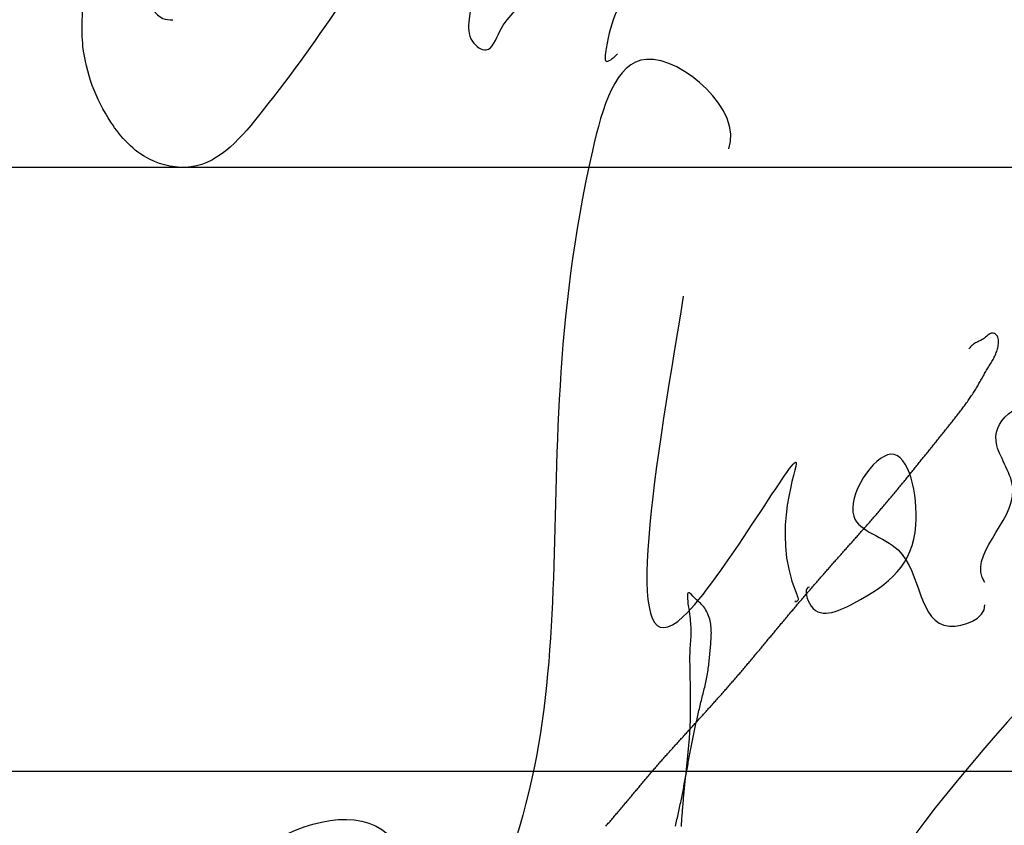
# Model space of a CAD drawing. Header units: millimetres. Extents: x 523431 to 527346, y -48565 to -47721.
# Tile 174 of 217: x 525923.39 to 525931.55, y -47993.19 to -47986.52. Entities that reach past the tile are written whole.
import ezdxf

# ---------------------------------------------------------------- set-up
doc = ezdxf.new("R2010")
doc.units = ezdxf.units.MM
doc.layers.add('ПОДПИСЬ', color=7, linetype='Continuous')

# ---------------------------------------------------------------- blocks, each defined once
blk = doc.blocks.new('A$C0BD840A7')
at = {"color": 5}
for points, start_tangent, end_tangent in [([(4.6109, 9.5897), (3.9309, 10.3285), (3.4819, 9.5712), (2.3569, 2.7773), (1.0659, 1.7115), (-0.0007, 2.7212), (1.7395, 3.9553), (2.1043, 3.0016)], (0.355599, 0.934638), (0, -1)), ([(6.7322, 5.9997), (6.9638, 6.7648), (6.8311, 7.132), (8.2398, 7.6625), (5.225, 1.9005), (6.0172, 0.1088), (10.0616, 1.2755)], (-0.576065, 0.817404), (1, 0)), ([(5.2789, 5.9607), (5.2789, 5.8287), (5.6459, 5.8287), (6.1597, 6.4741), (5.9542, 7.0609), (5.6459, 6.5475), (6.0129, 6.2688), (6.4386, 5.6379), (6.7322, 5.814)], (-1, 0), (0, 1))]:
    blk.add_spline(points, degree=3, dxfattribs=dict(at, start_tangent=start_tangent, end_tangent=end_tangent))
at = {"color": 5, "start_tangent": (-0.346197, 0.938162)}
blk.add_spline([(4.2345, 8.3685), (4.2345, 5.7174), (5.168, 6.9938), (5.168, 5.9138), (5.168, 5.842), (5.1593, 5.842), (5.1712, 5.842)], degree=3, dxfattribs=at)
blk = doc.blocks.new('Сизякова М.А.')
at = {"color": 0, "linetype": 'ByBlock', "lineweight": -2, "ltscale": 0.5}
for points in [[(9.512, 13.895), (9.274, 14.098), (8.833, 14.068), (8.343, 13.578), (7.483, 11.978), (6.574, 9.177), (5.371, 5.596), (4.168, 2.553), (2.838, 0.354), (1.482, -1.513), (0.305, -2.434), (-0.386, -2.306), (-1.026, -1.692), (-1.486, -0.439), (-1.461, 0.456), (-1.243, 1.017), (-0.929, 1.092), (-0.628, 0.854), (-0.427, 0.389), (-0.163, 0.025), (0, 0)], [(9.153, 9.985), (8.887, 10.144), (8.605, 9.914), (7.756, 7.83), (6.83, 5.378), (5.869, 2.694), (5.078, 0.744), (4.908, 0.01), (4.964, -0.357), (5.191, -0.499), (5.417, -0.188), (5.671, 0.151), (6.689, 1.197), (7.904, 2.666), (9.261, 4.389), (10.25, 5.971), (11.409, 7.892), (12.003, 9.05), (12.342, 9.7), (12.427, 10.209), (12.144, 10.124), (11.522, 8.994), (11.311, 8.548), (9.554, 4.598), (8.169, 1.831), (7.566, 0.59), (7.176, -0.475), (7.176, -0.686), (7.367, -0.564)]]:
    blk.add_spline(points, degree=3, dxfattribs=at)

msp = doc.modelspace()

# ---------------------------------------------------------------- linework, layer by layer
for p, q in [((525947.2903, -47987.7462), (525882.2903, -47987.7462)), ((525947.2903, -47992.7462), (525882.2903, -47992.7462))]:
    msp.add_line(p, q)
at = {"color": 174}
for p, q in [((525931.3726, -47989.1647), (525931.3632, -47989.1704)), ((525931.3818, -47989.1583), (525931.3726, -47989.1647)), ((525931.3909, -47989.1512), (525931.3818, -47989.1583)), ((525931.3998, -47989.1436), (525931.3909, -47989.1512)), ((525931.4087, -47989.136), (525931.3998, -47989.1436)), ((525931.4176, -47989.1292), (525931.4087, -47989.136)), ((525931.4266, -47989.1234), (525931.4176, -47989.1292)), ((525931.4358, -47989.1193), (525931.4266, -47989.1234)), ((525931.4452, -47989.1173), (525931.4358, -47989.1193)), ((525931.4549, -47989.1179), (525931.4452, -47989.1173)), ((525931.4648, -47989.1213), (525931.4549, -47989.1179)), ((525931.4741, -47989.127), (525931.4648, -47989.1213)), ((525931.4822, -47989.1344), (525931.4741, -47989.127)), ((525931.4885, -47989.143), (525931.4822, -47989.1344)), ((525931.493, -47989.1525), (525931.4885, -47989.143)), ((525931.4959, -47989.1626), (525931.493, -47989.1525)), ((525931.4975, -47989.1733), (525931.4959, -47989.1626)), ((525931.2599, -47989.2387), (525931.2528, -47989.2466)), ((525931.2672, -47989.2308), (525931.2599, -47989.2387)), ((525931.2746, -47989.2234), (525931.2672, -47989.2308)), ((525931.2823, -47989.2164), (525931.2746, -47989.2234)), ((525931.2903, -47989.2101), (525931.2823, -47989.2164)), ((525931.2987, -47989.2044), (525931.2903, -47989.2101)), ((525931.3074, -47989.1992), (525931.2987, -47989.2044)), ((525931.3164, -47989.1944), (525931.3074, -47989.1992)), ((525931.3256, -47989.1898), (525931.3164, -47989.1944)), ((525931.3349, -47989.1851), (525931.3256, -47989.1898)), ((525931.3443, -47989.1805), (525931.3349, -47989.1851)), ((525931.3538, -47989.1756), (525931.3443, -47989.1805)), ((525931.3632, -47989.1704), (525931.3538, -47989.1756)), ((525931.4891, -47989.2485), (525931.4916, -47989.2383)), ((525931.4916, -47989.2383), (525931.4937, -47989.2278)), ((525931.4937, -47989.2278), (525931.4955, -47989.2172)), ((525931.4955, -47989.2172), (525931.4969, -47989.2064)), ((525931.4969, -47989.2064), (525931.4977, -47989.1954)), ((525931.498, -47989.1843), (525931.4975, -47989.1733)), ((525931.4977, -47989.1954), (525931.498, -47989.1843)), ((525931.4531, -47989.3352), (525931.458, -47989.3258)), ((525931.458, -47989.3258), (525931.4627, -47989.3165)), ((525931.4627, -47989.3165), (525931.4672, -47989.3072)), ((525931.4672, -47989.3072), (525931.4715, -47989.2977)), ((525931.4715, -47989.2977), (525931.4756, -47989.2881)), ((525931.4756, -47989.2881), (525931.4794, -47989.2784)), ((525931.4794, -47989.2784), (525931.4829, -47989.2685)), ((525931.4829, -47989.2685), (525931.4862, -47989.2586)), ((525931.4862, -47989.2586), (525931.4891, -47989.2485)), ((525931.4045, -47989.4166), (525931.4101, -47989.4076)), ((525931.4101, -47989.4076), (525931.4156, -47989.3986)), ((525931.4156, -47989.3986), (525931.4212, -47989.3896)), ((525931.4212, -47989.3896), (525931.4267, -47989.3805)), ((525931.4267, -47989.3805), (525931.4321, -47989.3715)), ((525931.4321, -47989.3715), (525931.4375, -47989.3625)), ((525931.4375, -47989.3625), (525931.4428, -47989.3534)), ((525931.4428, -47989.3534), (525931.448, -47989.3443)), ((525931.448, -47989.3443), (525931.4531, -47989.3352)), ((525931.3568, -47989.4985), (525931.362, -47989.4894)), ((525931.362, -47989.4894), (525931.3672, -47989.4803)), ((525931.3672, -47989.4803), (525931.3724, -47989.471)), ((525931.3724, -47989.471), (525931.3777, -47989.4619)), ((525931.3777, -47989.4619), (525931.3829, -47989.4528)), ((525931.3829, -47989.4528), (525931.3882, -47989.4438)), ((525931.3882, -47989.4438), (525931.3936, -47989.4347)), ((525931.3936, -47989.4347), (525931.3991, -47989.4256)), ((525931.3991, -47989.4256), (525931.4045, -47989.4166)), ((525931.3093, -47989.5802), (525931.3148, -47989.5711)), ((525931.3148, -47989.5711), (525931.3202, -47989.5622)), ((525931.3202, -47989.5622), (525931.3255, -47989.5532)), ((525931.3255, -47989.5532), (525931.3308, -47989.5441)), ((525931.3308, -47989.5441), (525931.336, -47989.5351)), ((525931.336, -47989.5351), (525931.3413, -47989.526)), ((525931.3413, -47989.526), (525931.3465, -47989.5168)), ((525931.3465, -47989.5168), (525931.3516, -47989.5076)), ((525931.3516, -47989.5076), (525931.3568, -47989.4985)), ((525931.2579, -47989.6593), (525931.2638, -47989.6506)), ((525931.2638, -47989.6506), (525931.2697, -47989.642)), ((525931.2697, -47989.642), (525931.2755, -47989.6332)), ((525931.2755, -47989.6332), (525931.2813, -47989.6245)), ((525931.2813, -47989.6245), (525931.287, -47989.6156)), ((525931.287, -47989.6156), (525931.2926, -47989.6068)), ((525931.2926, -47989.6068), (525931.2982, -47989.598)), ((525931.2982, -47989.598), (525931.3038, -47989.5891)), ((525931.3038, -47989.5891), (525931.3093, -47989.5802)), ((525931.1967, -47989.7447), (525931.203, -47989.7363)), ((525931.203, -47989.7363), (525931.2092, -47989.7278)), ((525931.2092, -47989.7278), (525931.2154, -47989.7194)), ((525931.2154, -47989.7194), (525931.2216, -47989.7108)), ((525931.2216, -47989.7108), (525931.2278, -47989.7023)), ((525931.2278, -47989.7023), (525931.2339, -47989.6938)), ((525931.2339, -47989.6938), (525931.2399, -47989.6852)), ((525931.2399, -47989.6852), (525931.246, -47989.6766)), ((525931.246, -47989.6766), (525931.252, -47989.6679)), ((525931.252, -47989.6679), (525931.2579, -47989.6593)), ((525931.1389, -47989.8199), (525931.1454, -47989.8115)), ((525931.1454, -47989.8115), (525931.1519, -47989.8033)), ((525931.1519, -47989.8033), (525931.1584, -47989.795)), ((525931.1584, -47989.795), (525931.1648, -47989.7866)), ((525931.1648, -47989.7866), (525931.1712, -47989.7783)), ((525931.1712, -47989.7783), (525931.1776, -47989.77)), ((525931.1776, -47989.77), (525931.184, -47989.7615)), ((525931.184, -47989.7615), (525931.1904, -47989.7531)), ((525931.1904, -47989.7531), (525931.1967, -47989.7447)), ((525931.073, -47989.9022), (525931.0797, -47989.894)), ((525931.0797, -47989.894), (525931.0863, -47989.8858)), ((525931.0863, -47989.8858), (525931.0929, -47989.8776)), ((525931.0929, -47989.8776), (525931.0995, -47989.8694)), ((525931.0995, -47989.8694), (525931.1061, -47989.8611)), ((525931.1061, -47989.8611), (525931.1127, -47989.8529)), ((525931.1127, -47989.8529), (525931.1193, -47989.8447)), ((525931.1193, -47989.8447), (525931.1258, -47989.8364)), ((525931.1258, -47989.8364), (525931.1324, -47989.8282)), ((525931.1324, -47989.8282), (525931.1389, -47989.8199)), ((525931.0066, -47989.9842), (525931.0133, -47989.9761)), ((525931.0133, -47989.9761), (525931.0199, -47989.9679)), ((525931.0199, -47989.9679), (525931.0265, -47989.9597)), ((525931.0265, -47989.9597), (525931.0332, -47989.9514)), ((525931.0332, -47989.9514), (525931.0398, -47989.9432)), ((525931.0398, -47989.9432), (525931.0465, -47989.9351)), ((525931.0465, -47989.9351), (525931.0531, -47989.9269)), ((525931.0531, -47989.9269), (525931.0598, -47989.9187)), ((525931.0598, -47989.9187), (525931.0664, -47989.9104)), ((525931.0664, -47989.9104), (525931.073, -47989.9022)), ((525930.9406, -47990.0663), (525930.9472, -47990.0581)), ((525930.9472, -47990.0581), (525930.9538, -47990.0498)), ((525930.9538, -47990.0498), (525930.9604, -47990.0416)), ((525930.9604, -47990.0416), (525930.967, -47990.0335)), ((525930.967, -47990.0335), (525930.9736, -47990.0253)), ((525930.9736, -47990.0253), (525930.9802, -47990.0171)), ((525930.9802, -47990.0171), (525930.9868, -47990.0089)), ((525930.9868, -47990.0089), (525930.9934, -47990.0006)), ((525930.9934, -47990.0006), (525931, -47989.9924)), ((525931, -47989.9924), (525931.0066, -47989.9842)), ((525930.8747, -47990.1483), (525930.8812, -47990.1401)), ((525930.8812, -47990.1401), (525930.8878, -47990.1319)), ((525930.8878, -47990.1319), (525930.8944, -47990.1237)), ((525930.8944, -47990.1237), (525930.901, -47990.1155)), ((525930.901, -47990.1155), (525930.9076, -47990.1074)), ((525930.9076, -47990.1074), (525930.9142, -47990.0991)), ((525930.9142, -47990.0991), (525930.9208, -47990.0909)), ((525930.9208, -47990.0909), (525930.9274, -47990.0827)), ((525930.9274, -47990.0827), (525930.934, -47990.0745)), ((525930.934, -47990.0745), (525930.9406, -47990.0663)), ((525930.8088, -47990.2302), (525930.8154, -47990.2221)), ((525930.8154, -47990.2221), (525930.822, -47990.2139)), ((525930.822, -47990.2139), (525930.8285, -47990.2057)), ((525930.8285, -47990.2057), (525930.8351, -47990.1975)), ((525930.8351, -47990.1975), (525930.8417, -47990.1893)), ((525930.8417, -47990.1893), (525930.8483, -47990.1811)), ((525930.8483, -47990.1811), (525930.8549, -47990.1729)), ((525930.8549, -47990.1729), (525930.8615, -47990.1648)), ((525930.8615, -47990.1648), (525930.8681, -47990.1566)), ((525930.8681, -47990.1566), (525930.8747, -47990.1483)), ((525930.7427, -47990.3119), (525930.7493, -47990.3038)), ((525930.7493, -47990.3038), (525930.7559, -47990.2956)), ((525930.7559, -47990.2956), (525930.7625, -47990.2874)), ((525930.7625, -47990.2874), (525930.7691, -47990.2793)), ((525930.7691, -47990.2793), (525930.7757, -47990.2711)), ((525930.7757, -47990.2711), (525930.7823, -47990.263)), ((525930.7823, -47990.263), (525930.789, -47990.2548)), ((525930.789, -47990.2548), (525930.7956, -47990.2466)), ((525930.7956, -47990.2466), (525930.8022, -47990.2384)), ((525930.8022, -47990.2384), (525930.8088, -47990.2302)), ((525930.6762, -47990.3933), (525930.6828, -47990.3851)), ((525930.6828, -47990.3851), (525930.6895, -47990.377)), ((525930.6895, -47990.377), (525930.6962, -47990.3689)), ((525930.6962, -47990.3689), (525930.7028, -47990.3608)), ((525930.7028, -47990.3608), (525930.7095, -47990.3527)), ((525930.7095, -47990.3527), (525930.7161, -47990.3444)), ((525930.7161, -47990.3444), (525930.7228, -47990.3363)), ((525930.7228, -47990.3363), (525930.7294, -47990.3282)), ((525930.7294, -47990.3282), (525930.736, -47990.3201)), ((525930.736, -47990.3201), (525930.7427, -47990.3119)), ((525930.6091, -47990.474), (525930.6158, -47990.466)), ((525930.6158, -47990.466), (525930.6225, -47990.4579)), ((525930.6225, -47990.4579), (525930.6293, -47990.4499)), ((525930.6293, -47990.4499), (525930.636, -47990.4418)), ((525930.636, -47990.4418), (525930.6427, -47990.4336)), ((525930.6427, -47990.4336), (525930.6494, -47990.4256)), ((525930.6494, -47990.4256), (525930.6561, -47990.4175)), ((525930.6561, -47990.4175), (525930.6628, -47990.4094)), ((525930.6628, -47990.4094), (525930.6695, -47990.4013)), ((525930.6695, -47990.4013), (525930.6762, -47990.3933)), ((525930.5412, -47990.5542), (525930.548, -47990.5462)), ((525930.548, -47990.5462), (525930.5549, -47990.5382)), ((525930.5549, -47990.5382), (525930.5617, -47990.5302)), ((525930.5617, -47990.5302), (525930.5685, -47990.5222)), ((525930.5685, -47990.5222), (525930.5752, -47990.5142)), ((525930.5752, -47990.5142), (525930.582, -47990.5062)), ((525930.582, -47990.5062), (525930.5888, -47990.4982)), ((525930.5888, -47990.4982), (525930.5956, -47990.4901)), ((525930.5956, -47990.4901), (525930.6023, -47990.482)), ((525930.6023, -47990.482), (525930.6091, -47990.474)), ((525930.4657, -47990.6417), (525930.4726, -47990.6337)), ((525930.4726, -47990.6337), (525930.4795, -47990.6258)), ((525930.4795, -47990.6258), (525930.4864, -47990.6179)), ((525930.4864, -47990.6179), (525930.4932, -47990.6099)), ((525930.4932, -47990.6099), (525930.5001, -47990.602)), ((525930.5001, -47990.602), (525930.507, -47990.5941)), ((525930.507, -47990.5941), (525930.5139, -47990.5861)), ((525930.5139, -47990.5861), (525930.5207, -47990.5781)), ((525930.5207, -47990.5781), (525930.5275, -47990.5701)), ((525930.5275, -47990.5701), (525930.5344, -47990.5622)), ((525930.5344, -47990.5622), (525930.5412, -47990.5542)), ((525930.3964, -47990.7208), (525930.4034, -47990.7129)), ((525930.4034, -47990.7129), (525930.4103, -47990.705)), ((525930.4103, -47990.705), (525930.4172, -47990.6971)), ((525930.4172, -47990.6971), (525930.4242, -47990.6892)), ((525930.4242, -47990.6892), (525930.4311, -47990.6812)), ((525930.4311, -47990.6812), (525930.438, -47990.6733)), ((525930.438, -47990.6733), (525930.445, -47990.6654)), ((525930.445, -47990.6654), (525930.4519, -47990.6575)), ((525930.4519, -47990.6575), (525930.4588, -47990.6496)), ((525930.4588, -47990.6496), (525930.4657, -47990.6417)), ((525930.3267, -47990.7995), (525930.3337, -47990.7917)), ((525930.3337, -47990.7917), (525930.3407, -47990.7838)), ((525930.3407, -47990.7838), (525930.3477, -47990.7759)), ((525930.3477, -47990.7759), (525930.3546, -47990.7681)), ((525930.3546, -47990.7681), (525930.3616, -47990.7602)), ((525930.3616, -47990.7602), (525930.3686, -47990.7523)), ((525930.3686, -47990.7523), (525930.3755, -47990.7444)), ((525930.3755, -47990.7444), (525930.3825, -47990.7365)), ((525930.3825, -47990.7365), (525930.3895, -47990.7287)), ((525930.3895, -47990.7287), (525930.3964, -47990.7208)), ((525930.2499, -47990.886), (525930.2569, -47990.8781)), ((525930.2569, -47990.8781), (525930.2639, -47990.8703)), ((525930.2639, -47990.8703), (525930.2708, -47990.8624)), ((525930.2708, -47990.8624), (525930.2778, -47990.8546)), ((525930.2778, -47990.8546), (525930.2848, -47990.8467)), ((525930.2848, -47990.8467), (525930.2918, -47990.8389)), ((525930.2918, -47990.8389), (525930.2988, -47990.831)), ((525930.2988, -47990.831), (525930.3058, -47990.8231)), ((525930.3058, -47990.8231), (525930.3128, -47990.8153)), ((525930.3128, -47990.8153), (525930.3198, -47990.8074)), ((525930.3198, -47990.8074), (525930.3267, -47990.7995)), ((525930.18, -47990.9646), (525930.1869, -47990.9567)), ((525930.1869, -47990.9567), (525930.1939, -47990.9489)), ((525930.1939, -47990.9489), (525930.2009, -47990.941)), ((525930.2009, -47990.941), (525930.2079, -47990.9332)), ((525930.2079, -47990.9332), (525930.2149, -47990.9253)), ((525930.2149, -47990.9253), (525930.2219, -47990.9174)), ((525930.2219, -47990.9174), (525930.2289, -47990.9096)), ((525930.2289, -47990.9096), (525930.2359, -47990.9017)), ((525930.2359, -47990.9017), (525930.2429, -47990.8939)), ((525930.2429, -47990.8939), (525930.2499, -47990.886)), ((525930.1102, -47991.0433), (525930.1172, -47991.0355)), ((525930.1172, -47991.0355), (525930.1241, -47991.0276)), ((525930.1241, -47991.0276), (525930.1311, -47991.0197)), ((525930.1311, -47991.0197), (525930.1381, -47991.0118)), ((525930.1381, -47991.0118), (525930.1451, -47991.0039)), ((525930.1451, -47991.0039), (525930.152, -47990.9961)), ((525930.152, -47990.9961), (525930.159, -47990.9882)), ((525930.159, -47990.9882), (525930.166, -47990.9803)), ((525930.166, -47990.9803), (525930.173, -47990.9725)), ((525930.173, -47990.9725), (525930.18, -47990.9646)), ((525930.0339, -47991.1302), (525930.0408, -47991.1223)), ((525930.0408, -47991.1223), (525930.0477, -47991.1144)), ((525930.0477, -47991.1144), (525930.0547, -47991.1065)), ((525930.0547, -47991.1065), (525930.0616, -47991.0986)), ((525930.0616, -47991.0986), (525930.0685, -47991.0907)), ((525930.0685, -47991.0907), (525930.0755, -47991.0828)), ((525930.0755, -47991.0828), (525930.0824, -47991.0749)), ((525930.0824, -47991.0749), (525930.0894, -47991.067)), ((525930.0894, -47991.067), (525930.0963, -47991.0591)), ((525930.0963, -47991.0591), (525930.1033, -47991.0512)), ((525930.1033, -47991.0512), (525930.1102, -47991.0433)), ((525929.9648, -47991.2095), (525929.9717, -47991.2016)), ((525929.9717, -47991.2016), (525929.9786, -47991.1937)), ((525929.9786, -47991.1937), (525929.9855, -47991.1857)), ((525929.9855, -47991.1857), (525929.9924, -47991.1778)), ((525929.9924, -47991.1778), (525929.9993, -47991.1699)), ((525929.9993, -47991.1699), (525930.0062, -47991.1619)), ((525930.0062, -47991.1619), (525930.0131, -47991.154)), ((525930.0131, -47991.154), (525930.02, -47991.1461)), ((525930.02, -47991.1461), (525930.027, -47991.1382)), ((525930.027, -47991.1382), (525930.0339, -47991.1302)), ((525928.9234, -47991.2761), (525928.922, -47991.2868)), ((525928.9263, -47991.2689), (525928.9234, -47991.2761)), ((525928.9307, -47991.2656), (525928.9263, -47991.2689)), ((525928.9369, -47991.2666), (525928.9307, -47991.2656)), ((525928.945, -47991.2724), (525928.9369, -47991.2666)), ((525928.9549, -47991.2821), (525928.945, -47991.2724)), ((525928.9656, -47991.2935), (525928.9549, -47991.2821)), ((525929.8962, -47991.2892), (525929.903, -47991.2812)), ((525929.903, -47991.2812), (525929.9099, -47991.2732)), ((525929.9099, -47991.2732), (525929.9167, -47991.2652)), ((525929.9167, -47991.2652), (525929.9236, -47991.2573)), ((525929.9236, -47991.2573), (525929.9305, -47991.2493)), ((525929.9305, -47991.2493), (525929.9373, -47991.2414)), ((525929.9373, -47991.2414), (525929.9442, -47991.2334)), ((525929.9442, -47991.2334), (525929.9511, -47991.2254)), ((525929.9511, -47991.2254), (525929.958, -47991.2175)), ((525929.958, -47991.2175), (525929.9648, -47991.2095)), ((525928.922, -47991.2868), (525928.9218, -47991.3004)), ((525928.9218, -47991.3004), (525928.9226, -47991.3165)), ((525928.9226, -47991.3165), (525928.9242, -47991.3348)), ((525928.9242, -47991.3348), (525928.9265, -47991.3546)), ((525928.9265, -47991.3546), (525928.9293, -47991.3756)), ((525928.9765, -47991.3045), (525928.9656, -47991.2935)), ((525928.9873, -47991.3149), (525928.9765, -47991.3045)), ((525928.9981, -47991.3249), (525928.9873, -47991.3149)), ((525929.0087, -47991.3345), (525928.9981, -47991.3249)), ((525929.019, -47991.3439), (525929.0087, -47991.3345)), ((525929.0291, -47991.3534), (525929.019, -47991.3439)), ((525929.0388, -47991.3629), (525929.0291, -47991.3534)), ((525929.0481, -47991.3728), (525929.0388, -47991.3629)), ((525929.8279, -47991.3691), (525929.8347, -47991.3611)), ((525929.8347, -47991.3611), (525929.8415, -47991.3531)), ((525929.8415, -47991.3531), (525929.8484, -47991.3451)), ((525929.8484, -47991.3451), (525929.8552, -47991.3371)), ((525929.8552, -47991.3371), (525929.862, -47991.3291)), ((525929.862, -47991.3291), (525929.8688, -47991.3211)), ((525929.8688, -47991.3211), (525929.8757, -47991.3131)), ((525929.8757, -47991.3131), (525929.8825, -47991.3051)), ((525929.8825, -47991.3051), (525929.8893, -47991.2971)), ((525929.8893, -47991.2971), (525929.8962, -47991.2892)), ((525928.9293, -47991.3756), (525928.9324, -47991.3973)), ((525928.9324, -47991.3973), (525928.9356, -47991.4192)), ((525928.9356, -47991.4192), (525928.9387, -47991.4409)), ((525928.9387, -47991.4409), (525928.9415, -47991.4619)), ((525929.0569, -47991.383), (525929.0481, -47991.3728)), ((525929.0652, -47991.3939), (525929.0569, -47991.383)), ((525929.0728, -47991.4054), (525929.0652, -47991.3939)), ((525929.0798, -47991.4175), (525929.0728, -47991.4054)), ((525929.0863, -47991.4301), (525929.0798, -47991.4175)), ((525929.0921, -47991.4431), (525929.0863, -47991.4301)), ((525929.0974, -47991.4566), (525929.0921, -47991.4431)), ((525929.7601, -47991.4494), (525929.7668, -47991.4414)), ((525929.7668, -47991.4414), (525929.7736, -47991.4333)), ((525929.7736, -47991.4333), (525929.7804, -47991.4253)), ((525929.7804, -47991.4253), (525929.7871, -47991.4173)), ((525929.7871, -47991.4173), (525929.7939, -47991.4092)), ((525929.7939, -47991.4092), (525929.8007, -47991.4012)), ((525929.8007, -47991.4012), (525929.8075, -47991.3932)), ((525929.8075, -47991.3932), (525929.8143, -47991.3852)), ((525929.8143, -47991.3852), (525929.8211, -47991.3771)), ((525929.8211, -47991.3771), (525929.8279, -47991.3691)), ((525928.9415, -47991.4619), (525928.9439, -47991.4819)), ((525928.9439, -47991.4819), (525928.9458, -47991.5009)), ((525928.9458, -47991.5009), (525928.9474, -47991.5188)), ((525928.9474, -47991.5188), (525928.9485, -47991.5358)), ((525929.1021, -47991.4703), (525929.0974, -47991.4566)), ((525929.1062, -47991.4842), (525929.1021, -47991.4703)), ((525929.1097, -47991.4983), (525929.1062, -47991.4842)), ((525929.1126, -47991.5124), (525929.1097, -47991.4983)), ((525929.115, -47991.5266), (525929.1126, -47991.5124)), ((525929.1169, -47991.5407), (525929.115, -47991.5266)), ((525929.6859, -47991.5382), (525929.6926, -47991.5301)), ((525929.6926, -47991.5301), (525929.6993, -47991.522)), ((525929.6993, -47991.522), (525929.7061, -47991.5139)), ((525929.7061, -47991.5139), (525929.7128, -47991.5059)), ((525929.7128, -47991.5059), (525929.7195, -47991.4978)), ((525929.7195, -47991.4978), (525929.7263, -47991.4897)), ((525929.7263, -47991.4897), (525929.733, -47991.4817)), ((525929.733, -47991.4817), (525929.7398, -47991.4736)), ((525929.7398, -47991.4736), (525929.7465, -47991.4655)), ((525929.7465, -47991.4655), (525929.7533, -47991.4575)), ((525929.7533, -47991.4575), (525929.7601, -47991.4494)), ((525928.9485, -47991.5358), (525928.9494, -47991.552)), ((525928.9494, -47991.552), (525928.9499, -47991.5674)), ((525928.9499, -47991.6097), (525928.9494, -47991.6228)), ((525928.9499, -47991.5674), (525928.9501, -47991.5821)), ((525928.9501, -47991.5962), (525928.9499, -47991.6097)), ((525928.9501, -47991.5821), (525928.9501, -47991.5962)), ((525929.1182, -47991.5549), (525929.1169, -47991.5407)), ((525929.1192, -47991.5691), (525929.1182, -47991.5549)), ((525929.1197, -47991.5832), (525929.1192, -47991.5691)), ((525929.1193, -47991.6257), (525929.1197, -47991.6115)), ((525929.1199, -47991.5974), (525929.1197, -47991.5832)), ((525929.1197, -47991.6115), (525929.1199, -47991.5974)), ((525929.6187, -47991.619), (525929.6254, -47991.6109)), ((525929.6254, -47991.6109), (525929.6321, -47991.6029)), ((525929.6321, -47991.6029), (525929.6388, -47991.5948)), ((525929.6388, -47991.5948), (525929.6455, -47991.5867)), ((525929.6455, -47991.5867), (525929.6523, -47991.5786)), ((525929.6523, -47991.5786), (525929.659, -47991.5705)), ((525929.659, -47991.5705), (525929.6657, -47991.5624)), ((525929.6657, -47991.5624), (525929.6724, -47991.5543)), ((525929.6724, -47991.5543), (525929.6791, -47991.5462)), ((525929.6791, -47991.5462), (525929.6859, -47991.5382)), ((525928.9455, -47991.6841), (525928.9446, -47991.696)), ((525928.9465, -47991.6721), (525928.9455, -47991.6841)), ((525928.9473, -47991.6601), (525928.9465, -47991.6721)), ((525928.9481, -47991.6479), (525928.9473, -47991.6601)), ((525928.9489, -47991.6355), (525928.9481, -47991.6479)), ((525928.9494, -47991.6228), (525928.9489, -47991.6355)), ((525929.1144, -47991.6965), (525929.1156, -47991.6824)), ((525929.1156, -47991.6824), (525929.1168, -47991.6682)), ((525929.1168, -47991.6682), (525929.1178, -47991.654)), ((525929.1178, -47991.654), (525929.1186, -47991.6399)), ((525929.1186, -47991.6399), (525929.1193, -47991.6257)), ((525929.5515, -47991.6999), (525929.5582, -47991.6918)), ((525929.5582, -47991.6918), (525929.5649, -47991.6838)), ((525929.5649, -47991.6838), (525929.5716, -47991.6757)), ((525929.5716, -47991.6757), (525929.5784, -47991.6676)), ((525929.5784, -47991.6676), (525929.5851, -47991.6595)), ((525929.5851, -47991.6595), (525929.5918, -47991.6514)), ((525929.5918, -47991.6514), (525929.5985, -47991.6433)), ((525929.5985, -47991.6433), (525929.6052, -47991.6352)), ((525929.6052, -47991.6352), (525929.6119, -47991.6271)), ((525929.6119, -47991.6271), (525929.6187, -47991.619)), ((525928.9406, -47991.7716), (525928.9404, -47991.7853)), ((525928.941, -47991.7583), (525928.9406, -47991.7716)), ((525928.9415, -47991.7452), (525928.941, -47991.7583)), ((525928.9421, -47991.7325), (525928.9415, -47991.7452)), ((525928.9429, -47991.7202), (525928.9421, -47991.7325)), ((525928.9437, -47991.708), (525928.9429, -47991.7202)), ((525928.9446, -47991.696), (525928.9437, -47991.708)), ((525929.1071, -47991.7815), (525929.1083, -47991.7673)), ((525929.1083, -47991.7673), (525929.1095, -47991.7532)), ((525929.1095, -47991.7532), (525929.1107, -47991.739)), ((525929.1107, -47991.739), (525929.1119, -47991.7249)), ((525929.1119, -47991.7249), (525929.1132, -47991.7107)), ((525929.1132, -47991.7107), (525929.1144, -47991.6965)), ((525929.4842, -47991.7807), (525929.4909, -47991.7726)), ((525929.4909, -47991.7726), (525929.4976, -47991.7646)), ((525929.4976, -47991.7646), (525929.5044, -47991.7565)), ((525929.5044, -47991.7565), (525929.5111, -47991.7484)), ((525929.5111, -47991.7484), (525929.5179, -47991.7403)), ((525929.5179, -47991.7403), (525929.5246, -47991.7323)), ((525929.5246, -47991.7323), (525929.5313, -47991.7242)), ((525929.5313, -47991.7242), (525929.538, -47991.7161)), ((525929.538, -47991.7161), (525929.5448, -47991.708)), ((525929.5448, -47991.708), (525929.5515, -47991.6999)), ((525928.9403, -47991.7992), (525928.9402, -47991.8133)), ((525928.9402, -47991.8133), (525928.9403, -47991.8276)), ((525928.9404, -47991.7853), (525928.9403, -47991.7992)), ((525928.9403, -47991.8276), (525928.9404, -47991.8421)), ((525928.9404, -47991.8421), (525928.9406, -47991.8567)), ((525928.9406, -47991.8567), (525928.9408, -47991.8713)), ((525929.0986, -47991.866), (525929.1002, -47991.852)), ((525929.1002, -47991.852), (525929.1018, -47991.8379)), ((525929.1018, -47991.8379), (525929.1032, -47991.8238)), ((525929.1032, -47991.8238), (525929.1045, -47991.8097)), ((525929.1045, -47991.8097), (525929.1058, -47991.7956)), ((525929.1058, -47991.7956), (525929.1071, -47991.7815)), ((525929.4165, -47991.8612), (525929.4233, -47991.8531)), ((525929.4233, -47991.8531), (525929.4301, -47991.8451)), ((525929.4301, -47991.8451), (525929.4368, -47991.8371)), ((525929.4368, -47991.8371), (525929.4436, -47991.829)), ((525929.4436, -47991.829), (525929.4504, -47991.821)), ((525929.4504, -47991.821), (525929.4571, -47991.8129)), ((525929.4571, -47991.8129), (525929.4639, -47991.8049)), ((525929.4639, -47991.8049), (525929.4707, -47991.7968)), ((525929.4707, -47991.7968), (525929.4774, -47991.7888)), ((525929.4774, -47991.7888), (525929.4842, -47991.7807)), ((525928.9408, -47991.8713), (525928.941, -47991.886)), ((525928.941, -47991.886), (525928.9413, -47991.9008)), ((525928.9413, -47991.9008), (525928.9416, -47991.9155)), ((525928.9416, -47991.9155), (525928.942, -47991.9301)), ((525928.942, -47991.9301), (525928.9423, -47991.9447)), ((525929.086, -47991.9499), (525929.0886, -47991.936)), ((525929.0886, -47991.936), (525929.0909, -47991.922)), ((525929.0909, -47991.922), (525929.093, -47991.9081)), ((525929.093, -47991.9081), (525929.095, -47991.8941)), ((525929.095, -47991.8941), (525929.0969, -47991.8801)), ((525929.0969, -47991.8801), (525929.0986, -47991.866)), ((525929.3483, -47991.9412), (525929.3551, -47991.9332)), ((525929.3551, -47991.9332), (525929.362, -47991.9252)), ((525929.362, -47991.9252), (525929.3688, -47991.9172)), ((525929.3688, -47991.9172), (525929.3756, -47991.9092)), ((525929.3756, -47991.9092), (525929.3825, -47991.9012)), ((525929.3825, -47991.9012), (525929.3893, -47991.8932)), ((525929.3893, -47991.8932), (525929.3961, -47991.8852)), ((525929.3961, -47991.8852), (525929.4029, -47991.8772)), ((525929.4029, -47991.8772), (525929.4097, -47991.8692)), ((525929.4097, -47991.8692), (525929.4165, -47991.8612)), ((525928.9423, -47991.9447), (525928.9426, -47991.9593)), ((525928.9426, -47991.9593), (525928.9429, -47991.9738)), ((525928.9429, -47991.9738), (525928.9432, -47991.9882)), ((525928.9432, -47991.9882), (525928.9435, -47992.0026)), ((525928.9435, -47992.0026), (525928.9438, -47992.017)), ((525928.9438, -47992.017), (525928.9441, -47992.0313)), ((525929.0681, -47992.0328), (525929.0714, -47992.0191)), ((525929.0714, -47992.0191), (525929.0745, -47992.0053)), ((525929.0745, -47992.0053), (525929.0776, -47991.9914)), ((525929.0776, -47991.9914), (525929.0806, -47991.9776)), ((525929.0806, -47991.9776), (525929.0834, -47991.9637)), ((525929.0834, -47991.9637), (525929.086, -47991.9499)), ((525929.2794, -47992.0206), (525929.2863, -47992.0127)), ((525929.2863, -47992.0127), (525929.2932, -47992.0047)), ((525929.2932, -47992.0047), (525929.3001, -47991.9968)), ((525929.3001, -47991.9968), (525929.307, -47991.9889)), ((525929.307, -47991.9889), (525929.3139, -47991.9809)), ((525929.3139, -47991.9809), (525929.3208, -47991.973)), ((525929.3208, -47991.973), (525929.3277, -47991.965)), ((525929.3277, -47991.965), (525929.3346, -47991.9571)), ((525929.3346, -47991.9571), (525929.3414, -47991.9491)), ((525929.3414, -47991.9491), (525929.3483, -47991.9412)), ((525928.9441, -47992.0313), (525928.9444, -47992.0456)), ((525928.9444, -47992.0456), (525928.9446, -47992.0599)), ((525928.9446, -47992.0599), (525928.9449, -47992.0741)), ((525928.9449, -47992.0741), (525928.9451, -47992.0883)), ((525928.9451, -47992.0883), (525928.9453, -47992.1025)), ((525929.051, -47992.1017), (525929.0544, -47992.0879)), ((525929.0544, -47992.0879), (525929.0579, -47992.0741)), ((525929.0579, -47992.0741), (525929.0614, -47992.0604)), ((525929.0614, -47992.0604), (525929.0648, -47992.0466)), ((525929.0648, -47992.0466), (525929.0681, -47992.0328)), ((525929.2029, -47992.1073), (525929.2099, -47992.0994)), ((525929.2099, -47992.0994), (525929.2169, -47992.0916)), ((525929.2169, -47992.0916), (525929.2238, -47992.0837)), ((525929.2238, -47992.0837), (525929.2308, -47992.0758)), ((525929.2308, -47992.0758), (525929.2378, -47992.0679)), ((525929.2378, -47992.0679), (525929.2447, -47992.0601)), ((525929.2447, -47992.0601), (525929.2517, -47992.0522)), ((525929.2517, -47992.0522), (525929.2586, -47992.0443)), ((525929.2586, -47992.0443), (525929.2656, -47992.0364)), ((525929.2656, -47992.0364), (525929.2725, -47992.0285)), ((525929.2725, -47992.0285), (525929.2794, -47992.0206)), ((525928.9453, -47992.1025), (525928.9455, -47992.1167)), ((525928.9455, -47992.1167), (525928.9456, -47992.1308)), ((525928.9456, -47992.1308), (525928.9457, -47992.1449)), ((525928.9457, -47992.1449), (525928.9458, -47992.1589)), ((525928.9458, -47992.1589), (525928.9459, -47992.173)), ((525928.9459, -47992.173), (525928.9459, -47992.187)), ((525929.0305, -47992.1842), (525929.0338, -47992.1705)), ((525929.0338, -47992.1705), (525929.0372, -47992.1567)), ((525929.0372, -47992.1567), (525929.0406, -47992.1429)), ((525929.0406, -47992.1429), (525929.044, -47992.1292)), ((525929.044, -47992.1292), (525929.0475, -47992.1154)), ((525929.0475, -47992.1154), (525929.051, -47992.1017)), ((525929.1328, -47992.1857), (525929.1399, -47992.1779)), ((525929.1399, -47992.1779), (525929.1469, -47992.17)), ((525929.1469, -47992.17), (525929.1539, -47992.1622)), ((525929.1539, -47992.1622), (525929.1609, -47992.1544)), ((525929.1609, -47992.1544), (525929.1679, -47992.1465)), ((525929.1679, -47992.1465), (525929.1749, -47992.1387)), ((525929.1749, -47992.1387), (525929.1819, -47992.1309)), ((525929.1819, -47992.1309), (525929.1889, -47992.123)), ((525929.1889, -47992.123), (525929.1959, -47992.1152)), ((525929.1959, -47992.1152), (525929.2029, -47992.1073)), ((525928.9455, -47992.257), (525928.9453, -47992.271)), ((525928.9457, -47992.243), (525928.9455, -47992.257)), ((525928.9458, -47992.229), (525928.9457, -47992.243)), ((525928.9459, -47992.2151), (525928.9458, -47992.229)), ((525928.9459, -47992.187), (525928.9459, -47992.2011)), ((525928.9459, -47992.2011), (525928.9459, -47992.2151)), ((525929.011, -47992.267), (525929.0142, -47992.2532)), ((525929.0142, -47992.2532), (525929.0174, -47992.2394)), ((525929.0174, -47992.2394), (525929.0206, -47992.2256)), ((525929.0206, -47992.2256), (525929.0239, -47992.2118)), ((525929.0239, -47992.2118), (525929.0271, -47992.198)), ((525929.0271, -47992.198), (525929.0305, -47992.1842)), ((525929.0553, -47992.2715), (525929.0624, -47992.2637)), ((525929.0624, -47992.2637), (525929.0694, -47992.2559)), ((525929.0694, -47992.2559), (525929.0765, -47992.2481)), ((525929.0765, -47992.2481), (525929.0835, -47992.2403)), ((525929.0835, -47992.2403), (525929.0906, -47992.2325)), ((525929.0906, -47992.2325), (525929.0976, -47992.2247)), ((525929.0976, -47992.2247), (525929.1047, -47992.2169)), ((525929.1047, -47992.2169), (525929.1117, -47992.2091)), ((525929.1117, -47992.2091), (525929.1188, -47992.2013)), ((525929.1188, -47992.2013), (525929.1258, -47992.1935)), ((525929.1258, -47992.1935), (525929.1328, -47992.1857)), ((525928.9434, -47992.3408), (525928.9429, -47992.3548)), ((525928.9439, -47992.3268), (525928.9434, -47992.3408)), ((525928.9443, -47992.3129), (525928.9439, -47992.3268)), ((525928.9447, -47992.2989), (525928.9443, -47992.3129)), ((525928.945, -47992.2849), (525928.9447, -47992.2989)), ((525928.9453, -47992.271), (525928.945, -47992.2849)), ((525928.9846, -47992.3493), (525928.9916, -47992.3416)), ((525928.9916, -47992.3416), (525928.9987, -47992.3338)), ((525928.9926, -47992.35), (525928.9956, -47992.3361)), ((525928.9956, -47992.3361), (525928.9986, -47992.3223)), ((525928.9986, -47992.3223), (525929.0017, -47992.3085)), ((525928.9987, -47992.3338), (525929.0058, -47992.326)), ((525929.0017, -47992.3085), (525929.0048, -47992.2946)), ((525929.0048, -47992.2946), (525929.0079, -47992.2808)), ((525929.0058, -47992.326), (525929.0129, -47992.3182)), ((525929.0079, -47992.2808), (525929.011, -47992.267)), ((525929.0129, -47992.3182), (525929.02, -47992.3104)), ((525929.02, -47992.3104), (525929.027, -47992.3027)), ((525929.027, -47992.3027), (525929.0341, -47992.2949)), ((525929.0341, -47992.2949), (525929.0412, -47992.2871)), ((525929.0412, -47992.2871), (525929.0482, -47992.2793)), ((525929.0482, -47992.2793), (525929.0553, -47992.2715)), ((525928.9066, -47992.4348), (525928.9137, -47992.427)), ((525928.9137, -47992.427), (525928.9208, -47992.4193)), ((525928.9208, -47992.4193), (525928.9279, -47992.4115)), ((525928.9279, -47992.4115), (525928.9349, -47992.4037)), ((525928.9349, -47992.4037), (525928.942, -47992.396)), ((525928.9392, -47992.4247), (525928.9383, -47992.4388)), ((525928.9401, -47992.4107), (525928.9392, -47992.4247)), ((525928.9409, -47992.3967), (525928.9401, -47992.4107)), ((525928.9416, -47992.3827), (525928.9409, -47992.3967)), ((525928.9423, -47992.3687), (525928.9416, -47992.3827)), ((525928.942, -47992.396), (525928.9491, -47992.3882)), ((525928.9429, -47992.3548), (525928.9423, -47992.3687)), ((525928.9491, -47992.3882), (525928.9562, -47992.3804)), ((525928.9562, -47992.3804), (525928.9633, -47992.3726)), ((525928.9633, -47992.3726), (525928.9704, -47992.3649)), ((525928.9704, -47992.3649), (525928.9775, -47992.3571)), ((525928.975, -47992.4331), (525928.9779, -47992.4192)), ((525928.9775, -47992.3571), (525928.9846, -47992.3493)), ((525928.9779, -47992.4192), (525928.9808, -47992.4053)), ((525928.9808, -47992.4053), (525928.9837, -47992.3915)), ((525928.9837, -47992.3915), (525928.9866, -47992.3776)), ((525928.9866, -47992.3776), (525928.9896, -47992.3638)), ((525928.9896, -47992.3638), (525928.9926, -47992.35)), ((525928.8358, -47992.5126), (525928.8428, -47992.5048)), ((525928.8428, -47992.5048), (525928.8499, -47992.497)), ((525928.8499, -47992.497), (525928.857, -47992.4892)), ((525928.857, -47992.4892), (525928.8641, -47992.4814)), ((525928.8641, -47992.4814), (525928.8712, -47992.4737)), ((525928.8712, -47992.4737), (525928.8782, -47992.4659)), ((525928.8782, -47992.4659), (525928.8853, -47992.4581)), ((525928.8853, -47992.4581), (525928.8924, -47992.4503)), ((525928.8924, -47992.4503), (525928.8995, -47992.4426)), ((525928.8995, -47992.4426), (525928.9066, -47992.4348)), ((525928.933, -47992.509), (525928.9318, -47992.5231)), ((525928.9342, -47992.4949), (525928.933, -47992.509)), ((525928.9353, -47992.4809), (525928.9342, -47992.4949)), ((525928.9363, -47992.4668), (525928.9353, -47992.4809)), ((525928.9374, -47992.4528), (525928.9363, -47992.4668)), ((525928.9383, -47992.4388), (525928.9374, -47992.4528)), ((525928.9583, -47992.5163), (525928.9611, -47992.5025)), ((525928.9611, -47992.5025), (525928.9638, -47992.4886)), ((525928.9638, -47992.4886), (525928.9666, -47992.4747)), ((525928.9666, -47992.4747), (525928.9694, -47992.4608)), ((525928.9694, -47992.4608), (525928.9722, -47992.4469)), ((525928.9722, -47992.4469), (525928.975, -47992.4331)), ((525928.7583, -47992.5985), (525928.7653, -47992.5906)), ((525928.7653, -47992.5906), (525928.7723, -47992.5828)), ((525928.7723, -47992.5828), (525928.7794, -47992.575)), ((525928.7794, -47992.575), (525928.7864, -47992.5672)), ((525928.7864, -47992.5672), (525928.7934, -47992.5594)), ((525928.7934, -47992.5594), (525928.8005, -47992.5515)), ((525928.8005, -47992.5515), (525928.8075, -47992.5438)), ((525928.8075, -47992.5438), (525928.8146, -47992.5359)), ((525928.8146, -47992.5359), (525928.8216, -47992.5282)), ((525928.8216, -47992.5282), (525928.8287, -47992.5204)), ((525928.8287, -47992.5204), (525928.8358, -47992.5126)), ((525928.9266, -47992.5794), (525928.9252, -47992.5935)), ((525928.928, -47992.5653), (525928.9266, -47992.5794)), ((525928.9293, -47992.5512), (525928.928, -47992.5653)), ((525928.9306, -47992.5372), (525928.9293, -47992.5512)), ((525928.9318, -47992.5231), (525928.9306, -47992.5372)), ((525928.9423, -47992.5998), (525928.945, -47992.5859)), ((525928.945, -47992.5859), (525928.9476, -47992.572)), ((525928.9476, -47992.572), (525928.9503, -47992.5581)), ((525928.9503, -47992.5581), (525928.9529, -47992.5441)), ((525928.9529, -47992.5441), (525928.9556, -47992.5302)), ((525928.9556, -47992.5302), (525928.9583, -47992.5163)), ((525928.6886, -47992.6771), (525928.6955, -47992.6692)), ((525928.6955, -47992.6692), (525928.7025, -47992.6613)), ((525928.7025, -47992.6613), (525928.7094, -47992.6535)), ((525928.7094, -47992.6535), (525928.7164, -47992.6456)), ((525928.7164, -47992.6456), (525928.7233, -47992.6377)), ((525928.7233, -47992.6377), (525928.7303, -47992.6299)), ((525928.7303, -47992.6299), (525928.7373, -47992.622)), ((525928.7373, -47992.622), (525928.7443, -47992.6141)), ((525928.7443, -47992.6141), (525928.7513, -47992.6063)), ((525928.7513, -47992.6063), (525928.7583, -47992.5985)), ((525928.918, -47992.6642), (525928.9165, -47992.6783)), ((525928.9195, -47992.65), (525928.918, -47992.6642)), ((525928.921, -47992.6359), (525928.9195, -47992.65)), ((525928.9224, -47992.6218), (525928.921, -47992.6359)), ((525928.9238, -47992.6077), (525928.9224, -47992.6218)), ((525928.9252, -47992.5935), (525928.9238, -47992.6077)), ((525928.9269, -47992.6834), (525928.9294, -47992.6694)), ((525928.9294, -47992.6694), (525928.932, -47992.6555)), ((525928.932, -47992.6555), (525928.9346, -47992.6416)), ((525928.9346, -47992.6416), (525928.9371, -47992.6276)), ((525928.9371, -47992.6276), (525928.9397, -47992.6137)), ((525928.9397, -47992.6137), (525928.9423, -47992.5998)), ((525928.6198, -47992.7566), (525928.6267, -47992.7486)), ((525928.6267, -47992.7486), (525928.6335, -47992.7406)), ((525928.6335, -47992.7406), (525928.6403, -47992.7327)), ((525928.6403, -47992.7327), (525928.6472, -47992.7247)), ((525928.6472, -47992.7247), (525928.6541, -47992.7168)), ((525928.6541, -47992.7168), (525928.661, -47992.7088)), ((525928.661, -47992.7088), (525928.6678, -47992.7009)), ((525928.6678, -47992.7009), (525928.6747, -47992.693)), ((525928.6747, -47992.693), (525928.6817, -47992.685)), ((525928.6817, -47992.685), (525928.6886, -47992.6771)), ((525928.909, -47992.749), (525928.9075, -47992.7631)), ((525928.9105, -47992.7348), (525928.909, -47992.749)), ((525928.912, -47992.7207), (525928.9105, -47992.7348)), ((525928.9116, -47992.767), (525928.9142, -47992.753)), ((525928.9135, -47992.7066), (525928.912, -47992.7207)), ((525928.915, -47992.6924), (525928.9135, -47992.7066)), ((525928.9142, -47992.753), (525928.9167, -47992.7391)), ((525928.9165, -47992.6783), (525928.915, -47992.6924)), ((525928.9167, -47992.7391), (525928.9192, -47992.7252)), ((525928.9192, -47992.7252), (525928.9218, -47992.7112)), ((525928.9218, -47992.7112), (525928.9243, -47992.6973)), ((525928.9243, -47992.6973), (525928.9269, -47992.6834)), ((525928.552, -47992.8368), (525928.5587, -47992.8287)), ((525928.5587, -47992.8287), (525928.5655, -47992.8207)), ((525928.5655, -47992.8207), (525928.5723, -47992.8127)), ((525928.5723, -47992.8127), (525928.579, -47992.8046)), ((525928.579, -47992.8046), (525928.5858, -47992.7966)), ((525928.5858, -47992.7966), (525928.5926, -47992.7886)), ((525928.5926, -47992.7886), (525928.5994, -47992.7806)), ((525928.5994, -47992.7806), (525928.6062, -47992.7726)), ((525928.6062, -47992.7726), (525928.613, -47992.7646)), ((525928.613, -47992.7646), (525928.6198, -47992.7566)), ((525928.9001, -47992.8339), (525928.8986, -47992.848)), ((525928.8987, -47992.8366), (525928.9013, -47992.8227)), ((525928.9015, -47992.8197), (525928.9001, -47992.8339)), ((525928.9013, -47992.8227), (525928.9039, -47992.8088)), ((525928.903, -47992.8056), (525928.9015, -47992.8197)), ((525928.9045, -47992.7914), (525928.903, -47992.8056)), ((525928.9039, -47992.8088), (525928.9065, -47992.7948)), ((525928.906, -47992.7773), (525928.9045, -47992.7914)), ((525928.9075, -47992.7631), (525928.906, -47992.7773)), ((525928.9065, -47992.7948), (525928.9091, -47992.7809)), ((525928.9091, -47992.7809), (525928.9116, -47992.767)), ((525928.4846, -47992.9174), (525928.4913, -47992.9093)), ((525928.4913, -47992.9093), (525928.498, -47992.9012)), ((525928.498, -47992.9012), (525928.5048, -47992.8932)), ((525928.5048, -47992.8932), (525928.5115, -47992.8851)), ((525928.5115, -47992.8851), (525928.5182, -47992.877)), ((525928.5182, -47992.877), (525928.525, -47992.869)), ((525928.525, -47992.869), (525928.5317, -47992.8609)), ((525928.5317, -47992.8609), (525928.5385, -47992.8529)), ((525928.5385, -47992.8529), (525928.5452, -47992.8448)), ((525928.5452, -47992.8448), (525928.552, -47992.8368)), ((525928.8828, -47992.9201), (525928.8855, -47992.9062)), ((525928.8855, -47992.9062), (525928.8882, -47992.8923)), ((525928.8882, -47992.8923), (525928.8909, -47992.8784)), ((525928.8909, -47992.8784), (525928.8935, -47992.8644)), ((525928.8931, -47992.9046), (525928.8918, -47992.9187)), ((525928.8945, -47992.8904), (525928.8931, -47992.9046)), ((525928.8935, -47992.8644), (525928.8961, -47992.8505)), ((525928.8958, -47992.8763), (525928.8945, -47992.8904)), ((525928.8972, -47992.8621), (525928.8958, -47992.8763)), ((525928.8961, -47992.8505), (525928.8987, -47992.8366)), ((525928.8986, -47992.848), (525928.8972, -47992.8621)), ((525928.4105, -47993.0061), (525928.4172, -47992.998)), ((525928.4172, -47992.998), (525928.424, -47992.99)), ((525928.424, -47992.99), (525928.4307, -47992.9819)), ((525928.4307, -47992.9819), (525928.4375, -47992.9738)), ((525928.4375, -47992.9738), (525928.4442, -47992.9658)), ((525928.4442, -47992.9658), (525928.4509, -47992.9577)), ((525928.4509, -47992.9577), (525928.4577, -47992.9496)), ((525928.4577, -47992.9496), (525928.4644, -47992.9416)), ((525928.4644, -47992.9416), (525928.4711, -47992.9335)), ((525928.4711, -47992.9335), (525928.4779, -47992.9254)), ((525928.4779, -47992.9254), (525928.4846, -47992.9174)), ((525928.866, -47993.0034), (525928.8689, -47992.9895)), ((525928.8689, -47992.9895), (525928.8717, -47992.9756)), ((525928.8717, -47992.9756), (525928.8745, -47992.9618)), ((525928.8745, -47992.9618), (525928.8773, -47992.9479)), ((525928.8773, -47992.9479), (525928.8801, -47992.934)), ((525928.8801, -47992.934), (525928.8828, -47992.9201)), ((525928.8855, -47992.9893), (525928.8843, -47993.0035)), ((525928.8867, -47992.9752), (525928.8855, -47992.9893)), ((525928.888, -47992.9611), (525928.8867, -47992.9752)), ((525928.8892, -47992.947), (525928.888, -47992.9611)), ((525928.8905, -47992.9328), (525928.8892, -47992.947)), ((525928.8918, -47992.9187), (525928.8905, -47992.9328)), ((525928.3427, -47993.0864), (525928.3495, -47993.0784)), ((525928.3495, -47993.0784), (525928.3563, -47993.0704)), ((525928.3563, -47993.0704), (525928.3631, -47993.0624)), ((525928.3631, -47993.0624), (525928.3699, -47993.0544)), ((525928.3699, -47993.0544), (525928.3767, -47993.0463)), ((525928.3767, -47993.0463), (525928.3834, -47993.0383)), ((525928.3834, -47993.0383), (525928.3902, -47993.0302)), ((525928.3902, -47993.0302), (525928.397, -47993.0222)), ((525928.397, -47993.0222), (525928.4037, -47993.0141)), ((525928.4037, -47993.0141), (525928.4105, -47993.0061)), ((525928.848, -47993.0864), (525928.8511, -47993.0726)), ((525928.8511, -47993.0726), (525928.8541, -47993.0587)), ((525928.8541, -47993.0587), (525928.8572, -47993.0449)), ((525928.8572, -47993.0449), (525928.8601, -47993.0311)), ((525928.8601, -47993.0311), (525928.8631, -47993.0172)), ((525928.8631, -47993.0172), (525928.866, -47993.0034)), ((525928.8786, -47993.0741), (525928.8775, -47993.0882)), ((525928.8797, -47993.06), (525928.8786, -47993.0741)), ((525928.8808, -47993.0459), (525928.8797, -47993.06)), ((525928.882, -47993.0317), (525928.8808, -47993.0459)), ((525928.8831, -47993.0176), (525928.882, -47993.0317)), ((525928.8843, -47993.0035), (525928.8831, -47993.0176)), ((525928.274, -47993.1662), (525928.2809, -47993.1582)), ((525928.2809, -47993.1582), (525928.2878, -47993.1503)), ((525928.2878, -47993.1503), (525928.2947, -47993.1423)), ((525928.2947, -47993.1423), (525928.3016, -47993.1344)), ((525928.3016, -47993.1344), (525928.3085, -47993.1264)), ((525928.3085, -47993.1264), (525928.3153, -47993.1184)), ((525928.3153, -47993.1184), (525928.3222, -47993.1104)), ((525928.3222, -47993.1104), (525928.329, -47993.1024)), ((525928.329, -47993.1024), (525928.3359, -47993.0944)), ((525928.3359, -47993.0944), (525928.3427, -47993.0864)), ((525928.8285, -47993.1691), (525928.8318, -47993.1553)), ((525928.8318, -47993.1553), (525928.8351, -47993.1415)), ((525928.8351, -47993.1415), (525928.8384, -47993.1277)), ((525928.8384, -47993.1277), (525928.8416, -47993.114)), ((525928.8416, -47993.114), (525928.8448, -47993.1002)), ((525928.8448, -47993.1002), (525928.848, -47993.0864)), ((525928.8721, -47993.1588), (525928.8711, -47993.1729)), ((525928.8732, -47993.1447), (525928.8721, -47993.1588)), ((525928.8742, -47993.1306), (525928.8732, -47993.1447)), ((525928.8753, -47993.1165), (525928.8742, -47993.1306)), ((525928.8764, -47993.1023), (525928.8753, -47993.1165)), ((525928.8775, -47993.0882), (525928.8764, -47993.1023)), ((525928.2461, -47993.1978), (525928.2531, -47993.1899)), ((525928.2531, -47993.1899), (525928.2601, -47993.182)), ((525928.2601, -47993.182), (525928.267, -47993.1741)), ((525928.267, -47993.1741), (525928.274, -47993.1662)), ((525928.8218, -47993.1966), (525928.8252, -47993.1828)), ((525928.8252, -47993.1828), (525928.8285, -47993.1691)), ((525928.8701, -47993.187), (525928.8691, -47993.2012)), ((525928.8711, -47993.1729), (525928.8701, -47993.187))]:
    msp.add_line(p, q, dxfattribs=at)

# ---------------------------------------------------------------- block references
msp.add_blockref('A$C0BD840A7', (525924.6533, -47997.1811))
at = {"layer": 'ПОДПИСЬ', "color": 176, "xscale": 0.5, "yscale": 0.5, "zscale": 0.5}
msp.add_blockref('Сизякова М.А.', (525924.6601, -47986.5253), dxfattribs=at)

doc.saveas('drawing.dxf')
